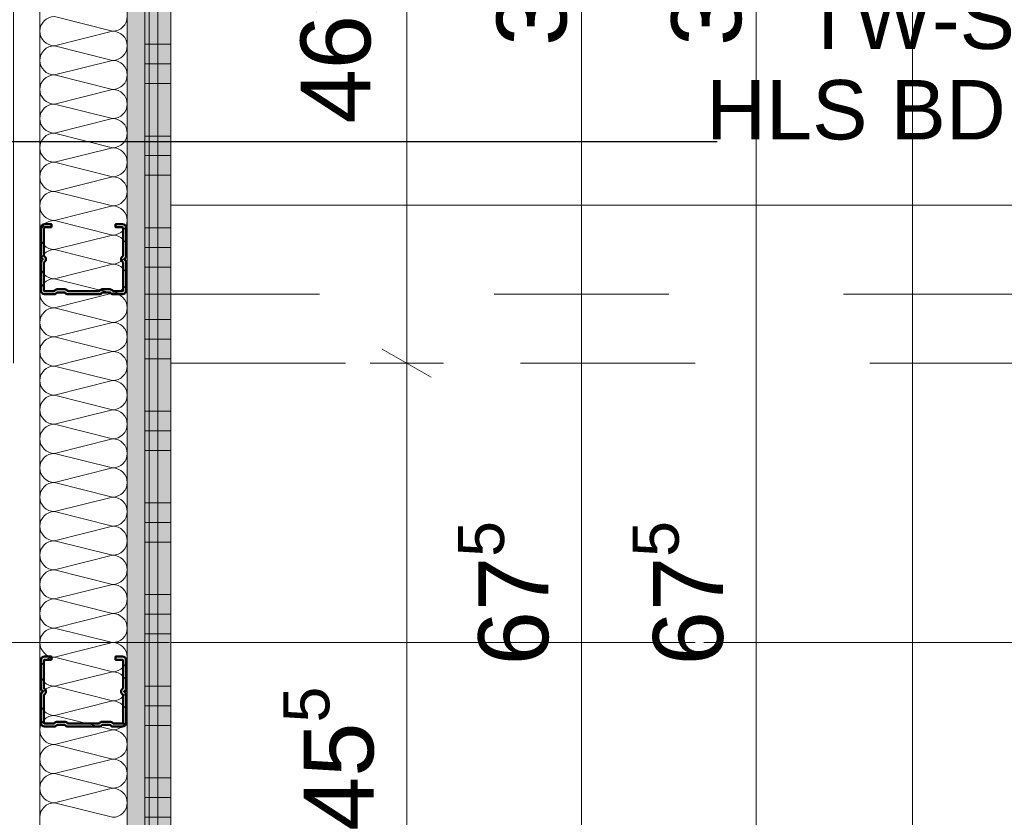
# Model space of a CAD drawing. Header units: metres. Extents: x -3.5 to 65.3, y -10.9 to 16.7.
# Tile 77 of 225: x 40.293 to 40.857, y 0.45 to 0.907. Entities that reach past the tile are written whole.
import ezdxf

# ---------------------------------------------------------------- set-up
doc = ezdxf.new("R2010")
doc.units = ezdxf.units.M
doc.header["$MEASUREMENT"] = 0
for name, pattern in [('Achse', [0.08, 0.04, -0.02, 0, -0.02]), ('Strichlinie doppelt', [0.218722, 0.105833, -0.042333, 0.028222, -0.042333]), ('Untersicht', [0.04, 0.03, -0.01]), ('Wipeout_Contour', [1, 0, -1])]:
    doc.linetypes.add(name, pattern=pattern)
for name, color, linetype in [('102 - Bemaßung_ Beschriftung.Detail_ Ausschnitt', 7, 'Continuous'), ('451 - Universal.Achsen Raster', 7, 'Continuous'), ('608 - Struktur.Träger', 7, 'Continuous'), ('654 - Abdeckung.Wand Belag', 7, 'Continuous'), ('660 - Unterkonstruktion.Trockenbau', 7, 'Continuous'), ('Neubau_102 - Bemaßung_ Beschriftung.Detail_ Ausschnitt', 7, 'Continuous'), ('Neubau_606 - Struktur.Wand Innen Ausbau', 7, 'Continuous'), ('Neubau_650 - Abdeckung.Fußboden Aufbau', 7, 'Continuous'), ('Neubau_653 - Abdeckung.TB Verkofferung', 7, 'Continuous')]:
    doc.layers.add(name, color=color, linetype=linetype)
doc.styles.add('ERSTELLTER_STIL_1', font='txt')
doc.dimstyles.new('ERSTELLTER_STIL__1', dxfattribs={"dimtxt": 0.04, "dimasz": 0.02128, "dimexe": 0.18, "dimexo": 0.0625, "dimgap": 0, "dimtad": 1, "dimtih": 1, "dimtoh": 1, "dimzin": 0, "dimdsep": 46, "dimtxsty": 'ERSTELLTER_STIL_1', "dimblk": 'ARROWHEAD_2', "dimblk1": 'ARROWHEAD_2', "dimblk2": 'ARROWHEAD_2', "dimcen": 0.09, "dimse1": 1, "dimse2": 1, "dimclrd": 7, "dimclre": 7, "dimclrt": 7, "dimazin": 0, "dimtfac": 1, "dimtdec": 4, "dimtmove": 0, "dimatfit": 3, "dimfxl": 1, "dimtolj": 1, "dimtzin": 0, "dimarcsym": 0})
doc.dimstyles.new('ERSTELLTER_STIL__3', dxfattribs={"dimtxt": 0.04, "dimasz": 0.02128, "dimexe": 0.18, "dimexo": 0.0625, "dimgap": 0, "dimtad": 1, "dimzin": 0, "dimdsep": 46, "dimtxsty": 'ERSTELLTER_STIL_1', "dimblk": 'ARROWHEAD_2', "dimblk1": 'ARROWHEAD_2', "dimblk2": 'ARROWHEAD_2', "dimcen": 0.09, "dimse1": 1, "dimse2": 1, "dimclrd": 7, "dimclre": 7, "dimclrt": 7, "dimazin": 0, "dimtfac": 1, "dimtdec": 4, "dimtmove": 0, "dimatfit": 3, "dimfxl": 1, "dimtolj": 1, "dimtzin": 0, "dimarcsym": 0})
doc.dimstyles.new('ERSTELLTER_STIL__4', dxfattribs={"dimtxt": 0.04, "dimasz": 0.02128, "dimexe": 0.18, "dimexo": 0.0625, "dimgap": 0, "dimtad": 1, "dimzin": 0, "dimdsep": 46, "dimtxsty": 'ERSTELLTER_STIL_1', "dimblk": 'ARROWHEAD_2', "dimblk1": 'ARROWHEAD_2', "dimblk2": 'ARROWHEAD_2', "dimcen": 0.09, "dimse1": 1, "dimse2": 1, "dimclrd": 7, "dimclre": 7, "dimclrt": 7, "dimazin": 0, "dimtfac": 1, "dimtdec": 4, "dimtmove": 2, "dimatfit": 3, "dimfxl": 1, "dimtolj": 1, "dimtzin": 0, "dimarcsym": 0})
doc.dimstyles.new('ERSTELLTER_STIL__5', dxfattribs={"dimtxt": 0.04, "dimasz": 0.02128, "dimexe": 0.18, "dimexo": 0.0625, "dimgap": 0, "dimtad": 1, "dimtih": 1, "dimtoh": 1, "dimzin": 0, "dimdsep": 46, "dimtxsty": 'ERSTELLTER_STIL_1', "dimblk": 'ARROWHEAD_2', "dimblk1": 'ARROWHEAD_2', "dimblk2": 'ARROWHEAD_2', "dimcen": 0.09, "dimclrd": 7, "dimclre": 7, "dimclrt": 7, "dimazin": 0, "dimtfac": 1, "dimtdec": 4, "dimtmove": 0, "dimatfit": 3, "dimfxl": 1, "dimtolj": 1, "dimtzin": 0, "dimarcsym": 0})
doc.dimstyles.new('ERSTELLTER_STIL__7', dxfattribs={"dimtxt": 0.18, "dimasz": 0.010944, "dimexe": 0.18, "dimexo": 0.0625, "dimgap": 0, "dimtad": 0, "dimtih": 1, "dimtoh": 1, "dimdec": 4, "dimzin": 0, "dimdsep": 46, "dimcen": 0.09, "dimadec": 0, "dimazin": 0, "dimtfac": 1, "dimtdec": 4, "dimtmove": 0, "dimatfit": 3, "dimldrblk": 'ARROWHEAD_11', "dimfxl": 1, "dimtolj": 1, "dimtzin": 0, "dimarcsym": 0})
pattern_1 = [(45, (0, 0), (-0.0070710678, 0.0070710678), [0, -0.01])]

# ---------------------------------------------------------------- blocks, each defined once
blk = doc.blocks.new('*X5')
at = {"layer": 'Neubau_606 - Struktur.Wand Innen Ausbau', "color": 7, "linetype": 'Continuous', "lineweight": 5}
for p, q in [((40.34664, 0.89999), (40.31331, 0.90832)), ((40.34664, 0.89999), (40.31331, 0.89165)), ((40.34664, 0.88332), (40.31331, 0.89165)), ((40.34664, 0.88332), (40.31331, 0.87499)), ((40.34664, 0.86665), (40.31331, 0.87499)), ((40.34664, 0.86665), (40.31331, 0.85832)), ((40.34664, 0.84999), (40.31331, 0.85832)), ((40.34664, 0.84999), (40.31331, 0.84165)), ((40.34664, 0.83332), (40.31331, 0.84165)), ((40.34664, 0.83332), (40.31331, 0.82499)), ((40.34664, 0.81665), (40.31331, 0.82499)), ((40.34664, 0.81665), (40.31331, 0.80832)), ((40.34664, 0.79999), (40.31331, 0.80832)), ((40.34664, 0.79999), (40.31331, 0.79165)), ((40.34664, 0.78332), (40.31331, 0.79165)), ((40.34664, 0.78332), (40.31331, 0.77499)), ((40.34664, 0.76665), (40.31331, 0.77499)), ((40.34664, 0.76665), (40.31331, 0.75832)), ((40.34664, 0.74999), (40.31331, 0.75832)), ((40.34664, 0.74999), (40.31331, 0.74165)), ((40.34664, 0.73332), (40.31331, 0.74165)), ((40.34664, 0.73332), (40.31331, 0.72499)), ((40.34664, 0.71665), (40.31331, 0.72499)), ((40.34664, 0.71665), (40.31331, 0.70832)), ((40.34664, 0.69999), (40.31331, 0.70832)), ((40.34664, 0.69999), (40.31331, 0.69165)), ((40.34664, 0.68332), (40.31331, 0.69165)), ((40.34664, 0.68332), (40.31331, 0.67499)), ((40.34664, 0.66665), (40.31331, 0.67499)), ((40.34664, 0.66665), (40.31331, 0.65832)), ((40.34664, 0.64999), (40.31331, 0.65832)), ((40.34664, 0.64999), (40.31331, 0.64165)), ((40.34664, 0.63332), (40.31331, 0.64165)), ((40.34664, 0.63332), (40.31331, 0.62499)), ((40.34664, 0.61665), (40.31331, 0.62499)), ((40.34664, 0.61665), (40.31331, 0.60832)), ((40.34664, 0.59999), (40.31331, 0.60832)), ((40.34664, 0.59999), (40.31331, 0.59165)), ((40.34664, 0.58332), (40.31331, 0.59165)), ((40.34664, 0.58332), (40.31331, 0.57499)), ((40.34664, 0.56665), (40.31331, 0.57499)), ((40.34664, 0.56665), (40.31331, 0.55832)), ((40.34664, 0.54999), (40.31331, 0.55832)), ((40.34664, 0.54999), (40.31331, 0.54165)), ((40.34664, 0.53332), (40.31331, 0.54165)), ((40.34664, 0.53332), (40.31331, 0.52499)), ((40.34664, 0.51665), (40.31331, 0.52499)), ((40.34664, 0.51665), (40.31331, 0.50832)), ((40.34664, 0.49999), (40.31331, 0.50832)), ((40.34664, 0.49999), (40.31331, 0.49165)), ((40.34664, 0.48332), (40.31331, 0.49165)), ((40.34664, 0.48332), (40.31331, 0.47499)), ((40.34664, 0.46665), (40.31331, 0.47499)), ((40.34664, 0.46665), (40.31331, 0.45832)), ((40.34664, 0.44999), (40.31331, 0.45832))]:
    blk.add_line(p, q, dxfattribs=at)
for centre, start, end in [((40.31331, 0.89999), 90, 180), ((40.34664, 0.90832), 270, 360), ((40.31331, 0.89999), 180, 270), ((40.34664, 0.89165), 360, 90), ((40.31331, 0.88332), 90, 180), ((40.34664, 0.89165), 270, 360), ((40.31331, 0.88332), 180, 270), ((40.34664, 0.87499), 360, 90), ((40.31331, 0.86665), 90, 180), ((40.34664, 0.87499), 270, 360), ((40.31331, 0.86665), 180, 270), ((40.34664, 0.85832), 360, 90), ((40.31331, 0.84999), 90, 180), ((40.34664, 0.85832), 270, 360), ((40.31331, 0.84999), 180, 270), ((40.34664, 0.84165), 360, 90), ((40.31331, 0.83332), 90, 180), ((40.34664, 0.84165), 270, 360), ((40.31331, 0.83332), 180, 270), ((40.34664, 0.82499), 360, 90), ((40.31331, 0.81665), 90, 180), ((40.34664, 0.82499), 270, 360), ((40.31331, 0.81665), 180, 270), ((40.34664, 0.80832), 360, 90), ((40.31331, 0.79999), 90, 180), ((40.34664, 0.80832), 270, 360), ((40.31331, 0.79999), 180, 270), ((40.34664, 0.79165), 360, 90), ((40.31331, 0.78332), 90, 180), ((40.34664, 0.79165), 270, 360), ((40.31331, 0.78332), 180, 270), ((40.34664, 0.77499), 360, 90), ((40.31331, 0.76665), 90, 180), ((40.34664, 0.77499), 270, 360), ((40.31331, 0.76665), 180, 270), ((40.34664, 0.75832), 360, 90), ((40.31331, 0.74999), 90, 180), ((40.34664, 0.75832), 270, 360), ((40.31331, 0.74999), 180, 270), ((40.34664, 0.74165), 360, 90), ((40.31331, 0.73332), 90, 180), ((40.34664, 0.74165), 270, 360), ((40.31331, 0.73332), 180, 270), ((40.34664, 0.72499), 360, 90), ((40.31331, 0.71665), 90, 180), ((40.34664, 0.72499), 270, 360), ((40.31331, 0.71665), 180, 270), ((40.34664, 0.70832), 360, 90), ((40.31331, 0.69999), 90, 180), ((40.34664, 0.70832), 270, 360), ((40.31331, 0.69999), 180, 270), ((40.34664, 0.69165), 360, 90), ((40.31331, 0.68332), 90, 180), ((40.34664, 0.69165), 270, 360), ((40.31331, 0.68332), 180, 270), ((40.34664, 0.67499), 360, 90), ((40.31331, 0.66665), 90, 180), ((40.34664, 0.67499), 270, 360), ((40.31331, 0.66665), 180, 270), ((40.34664, 0.65832), 360, 90), ((40.31331, 0.64999), 90, 180), ((40.34664, 0.65832), 270, 360), ((40.31331, 0.64999), 180, 270), ((40.34664, 0.64165), 360, 90), ((40.31331, 0.63332), 90, 180), ((40.34664, 0.64165), 270, 360), ((40.31331, 0.63332), 180, 270), ((40.34664, 0.62499), 360, 90), ((40.31331, 0.61665), 90, 180), ((40.34664, 0.62499), 270, 360), ((40.31331, 0.61665), 180, 270), ((40.34664, 0.60832), 360, 90), ((40.31331, 0.59999), 90, 180), ((40.34664, 0.60832), 270, 360), ((40.31331, 0.59999), 180, 270), ((40.34664, 0.59165), 360, 90), ((40.31331, 0.58332), 90, 180), ((40.34664, 0.59165), 270, 360), ((40.31331, 0.58332), 180, 270), ((40.34664, 0.57499), 360, 90), ((40.31331, 0.56665), 90, 180), ((40.34664, 0.57499), 270, 360), ((40.31331, 0.56665), 180, 270), ((40.34664, 0.55832), 360, 90), ((40.31331, 0.54999), 90, 180), ((40.34664, 0.55832), 270, 360), ((40.31331, 0.54999), 180, 270), ((40.34664, 0.54165), 360, 90), ((40.31331, 0.53332), 90, 180), ((40.34664, 0.54165), 270, 360), ((40.31331, 0.53332), 180, 270), ((40.34664, 0.52499), 360, 90), ((40.31331, 0.51665), 90, 180), ((40.34664, 0.52499), 270, 360), ((40.31331, 0.51665), 180, 270), ((40.34664, 0.50832), 360, 90), ((40.31331, 0.49999), 90, 180), ((40.34664, 0.50832), 270, 360), ((40.31331, 0.49999), 180, 270), ((40.34664, 0.49165), 360, 90), ((40.31331, 0.48332), 90, 180), ((40.34664, 0.49165), 270, 360), ((40.31331, 0.48332), 180, 270), ((40.34664, 0.47499), 360, 90), ((40.31331, 0.46665), 90, 180), ((40.34664, 0.47499), 270, 360), ((40.31331, 0.46665), 180, 270), ((40.34664, 0.45832), 360, 90), ((40.31331, 0.44999), 90, 180), ((40.34664, 0.45832), 270, 360)]:
    blk.add_arc(centre, 0.00833, start, end, dxfattribs=at)
blk = doc.blocks.new('*X89')
at = {"layer": '654 - Abdeckung.Wand Belag', "color": 7, "linetype": 'Continuous', "lineweight": 5}
for p, q in [((40.3725, 0.945), (40.3725, 0.8925)), ((40.36499, 0.8925), (40.3725, 0.8925)), ((40.3725, 0.8925), (40.37999, 0.8925)), ((40.3725, 0.8925), (40.3725, 0.84)), ((40.36499, 0.88125), (40.3725, 0.88125)), ((40.3725, 0.88125), (40.37999, 0.88125)), ((40.36499, 0.87), (40.3725, 0.87)), ((40.3725, 0.87), (40.37999, 0.87)), ((40.36499, 0.84), (40.3725, 0.84)), ((40.3725, 0.84), (40.37999, 0.84)), ((40.3725, 0.84), (40.3725, 0.7875)), ((40.36499, 0.82875), (40.3725, 0.82875)), ((40.3725, 0.82875), (40.37999, 0.82875)), ((40.36499, 0.8175), (40.3725, 0.8175)), ((40.3725, 0.8175), (40.37999, 0.8175)), ((40.36499, 0.7875), (40.3725, 0.7875)), ((40.3725, 0.7875), (40.37999, 0.7875)), ((40.3725, 0.7875), (40.3725, 0.735)), ((40.36499, 0.77625), (40.3725, 0.77625)), ((40.3725, 0.77625), (40.37999, 0.77625)), ((40.36499, 0.765), (40.3725, 0.765)), ((40.3725, 0.765), (40.37999, 0.765)), ((40.36499, 0.735), (40.3725, 0.735)), ((40.3725, 0.735), (40.37999, 0.735)), ((40.3725, 0.735), (40.3725, 0.6825)), ((40.36499, 0.72375), (40.3725, 0.72375)), ((40.3725, 0.72375), (40.37999, 0.72375)), ((40.36499, 0.7125), (40.3725, 0.7125)), ((40.3725, 0.7125), (40.37999, 0.7125)), ((40.36499, 0.6825), (40.3725, 0.6825)), ((40.3725, 0.6825), (40.37999, 0.6825)), ((40.3725, 0.6825), (40.3725, 0.63)), ((40.36499, 0.67125), (40.3725, 0.67125)), ((40.3725, 0.67125), (40.37999, 0.67125)), ((40.36499, 0.66), (40.3725, 0.66)), ((40.3725, 0.66), (40.37999, 0.66)), ((40.36499, 0.63), (40.3725, 0.63)), ((40.3725, 0.63), (40.37999, 0.63)), ((40.3725, 0.63), (40.3725, 0.5775)), ((40.36499, 0.61875), (40.3725, 0.61875)), ((40.3725, 0.61875), (40.37999, 0.61875)), ((40.36499, 0.6075), (40.3725, 0.6075)), ((40.3725, 0.6075), (40.37999, 0.6075)), ((40.36499, 0.5775), (40.3725, 0.5775)), ((40.3725, 0.5775), (40.37999, 0.5775)), ((40.3725, 0.5775), (40.3725, 0.525)), ((40.36499, 0.56625), (40.3725, 0.56625)), ((40.3725, 0.56625), (40.37999, 0.56625)), ((40.36499, 0.555), (40.3725, 0.555)), ((40.3725, 0.555), (40.37999, 0.555)), ((40.36499, 0.525), (40.3725, 0.525)), ((40.3725, 0.525), (40.37999, 0.525)), ((40.3725, 0.525), (40.3725, 0.4725)), ((40.36499, 0.51375), (40.3725, 0.51375)), ((40.3725, 0.51375), (40.37999, 0.51375)), ((40.36499, 0.5025), (40.3725, 0.5025)), ((40.3725, 0.5025), (40.37999, 0.5025)), ((40.36499, 0.4725), (40.3725, 0.4725)), ((40.3725, 0.4725), (40.37999, 0.4725)), ((40.3725, 0.4725), (40.3725, 0.42)), ((40.36499, 0.46125), (40.3725, 0.46125)), ((40.3725, 0.46125), (40.37999, 0.46125)), ((40.36499, 0.45), (40.3725, 0.45)), ((40.3725, 0.45), (40.37999, 0.45))]:
    blk.add_line(p, q, dxfattribs=at)
blk = doc.blocks.new('*D173')
at = {"layer": '102 - Bemaßung_ Beschriftung.Detail_ Ausschnitt', "color": 7, "linetype": 'Continuous', "lineweight": 5}
for p, q in [((40.17497, 1.0763), (40.17497, 1.1183)), ((40.30497, 1.0763), (40.30497, 1.1183)), ((40.18306, 1.1113), (40.16689, 1.0833)), ((40.31306, 1.1113), (40.29689, 1.0833)), ((40.16128, 1.0973), (40.17497, 1.0973)), ((40.17497, 1.0973), (40.30497, 1.0973))]:
    blk.add_line(p, q, dxfattribs=at)
at = {"layer": '102 - Bemaßung_ Beschriftung.Detail_ Ausschnitt', "color": 7, "lineweight": 5, "insert": (40.20962, 1.1053), "char_height": 0.04, "attachment_point": 7, "style": 'ERSTELLTER_STIL_1'}
blk.add_mtext('\\A1;{\\pql;\\fArial|b0|i0|c0|p38;13}', dxfattribs=at)
blk = doc.blocks.new('ARROWHEAD_2')
at = {"color": 0, "linetype": 'Continuous', "lineweight": 0}
for p, q in [((-0.378, -0.655), (0.378, 0.655)), ((0, 0), (-1, 0))]:
    blk.add_line(p, q, dxfattribs=at)
blk = doc.blocks.new('*D174')
at = {"layer": '102 - Bemaßung_ Beschriftung.Detail_ Ausschnitt', "color": 7, "linetype": 'Continuous', "lineweight": 5}
for p, q in [((40.37997, 1.0763), (40.37997, 1.1183)), ((40.31306, 1.1113), (40.29689, 1.0833)), ((40.38806, 1.1113), (40.37189, 1.0833)), ((40.30497, 1.0973), (40.37997, 1.0973))]:
    blk.add_line(p, q, dxfattribs=at)
at = {"layer": '102 - Bemaßung_ Beschriftung.Detail_ Ausschnitt', "color": 7, "lineweight": 5, "insert": (40.31728, 1.10487), "char_height": 0.04, "attachment_point": 7, "style": 'ERSTELLTER_STIL_1'}
blk.add_mtext('\\A1;{\\pql;\\fArial|b0|i0|c0|p38;7\\fArial|b0|i0|c0|p38;\\A1{\\H.66x;\\S5^  ;}}', dxfattribs=at)
at = {"color": 254, "linetype": 'Wipeout_Contour', "lineweight": 0, "ltscale": 161.445006}
blk.add_wipeout([(40.30978, 1.0978), (40.37517, 1.0978), (40.37517, 1.1528), (40.30978, 1.1528)], dxfattribs=at).dxf.layer = '102 - Bemaßung_ Beschriftung.Detail_ Ausschnitt'
blk = doc.blocks.new('*D175')
at = {"layer": '102 - Bemaßung_ Beschriftung.Detail_ Ausschnitt', "color": 7, "linetype": 'Continuous', "lineweight": 5}
for p, q in [((40.38806, 1.1113), (40.37189, 1.0833)), ((41.85186, 1.0833), (41.86802, 1.1113)), ((41.87302, 1.1113), (41.85686, 1.0833)), ((40.37997, 1.0973), (41.85994, 1.0973))]:
    blk.add_line(p, q, dxfattribs=at)
at = {"layer": '102 - Bemaßung_ Beschriftung.Detail_ Ausschnitt', "color": 7, "lineweight": 5, "char_height": 0.04, "attachment_point": 7, "style": 'ERSTELLTER_STIL_1'}
for s, insert in [('\\A1;{\\pql;\\fArial|b0|i0|c0|p38;0\\fArial|b0|i0|c0|p38;\\A1{\\H.66x;\\S5^  ;}}', (41.80146, 1.10464)), ('\\A1;{\\pql;\\fArial|b0|i0|c0|p38;1,48}', (41.04155, 1.1053))]:
    blk.add_mtext(s, dxfattribs=dict(at, insert=insert))
blk = doc.blocks.new('*D185')
at = {"layer": '102 - Bemaßung_ Beschriftung.Detail_ Ausschnitt', "color": 7, "linetype": 'Continuous', "lineweight": 5}
for p, q in [((40.70098, 0.93806), (40.72898, 0.92189)), ((40.73598, 0.92998), (40.69398, 0.92998)), ((40.71498, 0.255), (40.71498, 0.92998)), ((40.70098, 0.26308), (40.72898, 0.24692)), ((40.73598, 0.255), (40.69398, 0.255))]:
    blk.add_line(p, q, dxfattribs=at)
at = {"layer": '102 - Bemaßung_ Beschriftung.Detail_ Ausschnitt', "color": 7, "lineweight": 5, "char_height": 0.04, "attachment_point": 7, "rotation": 90, "style": 'ERSTELLTER_STIL_1'}
for s, insert in [('\\A1;{\\pql;\\fArial|b0|i0|c0|p38;3}', (40.70698, 0.89153)), ('\\A1;{\\pql;\\fArial|b0|i0|c0|p38;67\\fArial|b0|i0|c0|p38;\\A1{\\H.66x;\\S5^  ;}}', (40.70763, 0.53694))]:
    blk.add_mtext(s, dxfattribs=dict(at, insert=insert))
blk = doc.blocks.new('*D233')
at = {"layer": '102 - Bemaßung_ Beschriftung.Detail_ Ausschnitt', "color": 7, "linetype": 'Continuous', "lineweight": 5}
for p, q in [((40.60098, 0.93806), (40.62898, 0.92189)), ((40.63598, 0.92998), (40.59398, 0.92998)), ((40.61498, 0.255), (40.61498, 0.92998)), ((40.60098, 0.26308), (40.62898, 0.24692)), ((40.63598, 0.255), (40.59398, 0.255))]:
    blk.add_line(p, q, dxfattribs=at)
at = {"layer": '102 - Bemaßung_ Beschriftung.Detail_ Ausschnitt', "color": 7, "lineweight": 5, "char_height": 0.04, "attachment_point": 7, "rotation": 90, "style": 'ERSTELLTER_STIL_1'}
for s, insert in [('\\A1;{\\pql;\\fArial|b0|i0|c0|p38;3}', (40.60698, 0.89153)), ('\\A1;{\\pql;\\fArial|b0|i0|c0|p38;67\\fArial|b0|i0|c0|p38;\\A1{\\H.66x;\\S5^  ;}}', (40.60763, 0.53694))]:
    blk.add_mtext(s, dxfattribs=dict(at, insert=insert))
blk = doc.blocks.new('*D259')
at = {"layer": '102 - Bemaßung_ Beschriftung.Detail_ Ausschnitt', "color": 7, "linetype": 'Continuous', "lineweight": 5}
for p, q in [((40.50098, 0.71807), (40.52898, 0.7019)), ((40.51498, 0.255), (40.51498, 0.70998)), ((40.50098, 0.26308), (40.52898, 0.24692)), ((40.53598, 0.255), (40.49398, 0.255))]:
    blk.add_line(p, q, dxfattribs=at)
at = {"layer": '102 - Bemaßung_ Beschriftung.Detail_ Ausschnitt', "color": 7, "lineweight": 5, "insert": (40.50763, 0.44212), "char_height": 0.04, "attachment_point": 7, "rotation": 90, "style": 'ERSTELLTER_STIL_1'}
blk.add_mtext('\\A1;{\\pql;\\fArial|b0|i0|c0|p38;45\\fArial|b0|i0|c0|p38;\\A1{\\H.66x;\\S5^  ;}}', dxfattribs=at)
blk = doc.blocks.new('*D260')
at = {"layer": '102 - Bemaßung_ Beschriftung.Detail_ Ausschnitt', "color": 7, "linetype": 'Continuous', "lineweight": 5}
for p, q in [((40.50098, 1.18305), (40.52898, 1.16689)), ((40.53598, 1.17497), (40.49398, 1.17497)), ((40.51498, 0.70998), (40.51498, 1.17497)), ((40.50098, 0.71807), (40.52898, 0.7019)), ((40.53598, 0.70998), (40.49398, 0.70998)), ((40.51498, 0.255), (40.51498, 0.70998))]:
    blk.add_line(p, q, dxfattribs=at)
at = {"layer": '102 - Bemaßung_ Beschriftung.Detail_ Ausschnitt', "color": 7, "lineweight": 5, "insert": (40.50585, 0.84715), "char_height": 0.04, "attachment_point": 7, "rotation": 90, "style": 'ERSTELLTER_STIL_1'}
blk.add_mtext('\\A1;{\\pql;\\fArial|b0|i0|c0|p38;46\\fArial|b0|i0|c0|p38;\\A1{\\H.66x;\\S5^  ;}}', dxfattribs=at)
blk = doc.blocks.new('*D337')
at = {"layer": '102 - Bemaßung_ Beschriftung.Detail_ Ausschnitt', "color": 7, "linetype": 'Continuous', "lineweight": 5}
for p, q in [((40.27999, -0.63361), (40.27999, -0.59161)), ((40.37997, -0.63361), (40.37997, -0.59161)), ((40.28807, -0.59861), (40.27191, -0.62661)), ((40.38806, -0.59861), (40.37189, -0.62661)), ((40.27999, -0.61261), (40.37997, -0.61261))]:
    blk.add_line(p, q, dxfattribs=at)
at = {"layer": '102 - Bemaßung_ Beschriftung.Detail_ Ausschnitt', "color": 7, "lineweight": 5, "insert": (40.29963, -0.60461), "char_height": 0.04, "attachment_point": 7, "style": 'ERSTELLTER_STIL_1'}
blk.add_mtext('\\A1;{\\pql;\\fArial|b0|i0|c0|p38;10}', dxfattribs=at)
blk = doc.blocks.new('*D408')
at = {"layer": '102 - Bemaßung_ Beschriftung.Detail_ Ausschnitt', "color": 7, "linetype": 'Continuous', "lineweight": 5}
for p, q in [((40.135, 0.85248), (40.135, 0.98303)), ((40.28999, 0.70998), (40.28999, 0.98303)), ((40.14308, 0.97603), (40.12691, 0.94803)), ((40.28191, 0.94803), (40.29807, 0.97603)), ((40.135, 0.96203), (40.28999, 0.96203)), ((40.28999, 0.96203), (40.30368, 0.96203))]:
    blk.add_line(p, q, dxfattribs=at)
at = {"layer": '102 - Bemaßung_ Beschriftung.Detail_ Ausschnitt', "color": 7, "lineweight": 5, "insert": (40.17212, 0.96937), "char_height": 0.04, "attachment_point": 7, "style": 'ERSTELLTER_STIL_1'}
blk.add_mtext('\\A1;{\\pql;\\fArial|b0|i0|c0|p38;15\\fArial|b0|i0|c0|p38;\\A1{\\H.66x;\\S5^  ;}}', dxfattribs=at)
at = {"color": 254, "linetype": 'Wipeout_Contour', "lineweight": 0, "ltscale": 160.91109}
blk.add_wipeout([(40.16462, 0.96253), (40.26036, 0.96253), (40.26036, 1.01753), (40.16462, 1.01753)], dxfattribs=at).dxf.layer = '102 - Bemaßung_ Beschriftung.Detail_ Ausschnitt'
blk = doc.blocks.new('ARROWHEAD_11')
at = {"color": 0, "linetype": 'Continuous', "lineweight": 0}
blk.add_line((0, 0), (-1, 0), dxfattribs=at)
at = {"color": 0, "linetype": 'Continuous', "lineweight": 0, "const_width": 0.25, "flags": 128}
blk.add_lwpolyline([(-0.125, 0, 1), (0.125, 0, 1)], format="xyb", close=True, dxfattribs=at)

msp = doc.modelspace()

# ---------------------------------------------------------------- hatches: boundary and pattern name
at = {"layer": 'Neubau_606 - Struktur.Wand Innen Ausbau', "linetype": 'Continuous', "lineweight": 0, "true_color": 0x000000}
h = msp.add_hatch(dxfattribs=at)
h.set_pattern_fill('Gips_0001', color=18, style=0, pattern_type=2)
h.set_pattern_definition(pattern_1)
h.paths.add_polyline_path([(40.36747, 0.255), (40.36747, 3.81), (40.35497, 3.81), (40.35497, 0.255)])
h = msp.add_hatch(dxfattribs=at)
h.set_pattern_fill('Gips_0001', color=18, style=0, pattern_type=2)
h.set_pattern_definition(pattern_1)
h.paths.add_polyline_path([(40.37997, 0.255), (40.37997, 3.81), (40.36747, 3.81), (40.36747, 0.255)])
at = {"layer": 'Neubau_650 - Abdeckung.Fußboden Aufbau', "linetype": 'Continuous', "lineweight": 13, "true_color": 0xafafaf}
h = msp.add_hatch(dxfattribs=at)
h.set_pattern_fill('Raster_60x60_Fuge_2mm_0001', color=253, style=0, pattern_type=2)
h.set_pattern_definition([(0, (42.61, 3.81), (0, 0.602), []), (90, (42.61, 3.81), (-0.602, 0), [])])
h.paths.add_polyline_path([(42.32499, 3.81), (40.37997, 3.81), (40.37997, 0.255), (43.54499, 0.255), (43.54499, 0.33, -0.414214), (43.49499, 0.28, -0.414214), (43.44499, 0.33, -0.414214), (43.39499, 0.28, -0.414214), (43.34499, 0.33, -0.414214), (43.39499, 0.38, -0.414214), (43.44499, 0.33, -0.414214), (43.49499, 0.38, -0.414214), (43.54499, 0.33), (43.54499, 3.81), (43.20999, 3.81), (43.20999, 3.935), (42.32499, 3.935)])

# ---------------------------------------------------------------- linework, layer by layer
at = {"layer": '608 - Struktur.Träger', "color": 7, "linetype": 'Untersicht', "lineweight": 13}
msp.add_line((0.37999, 0.70998), (61.87999, 0.70998), dxfattribs=at)
at = {"layer": '608 - Struktur.Träger', "color": 7, "linetype": 'Achse', "lineweight": 9}
msp.add_line((0.37999, 0.54998), (61.87999, 0.54998), dxfattribs=at)
at = {"layer": '654 - Abdeckung.Wand Belag', "color": 7, "linetype": 'Continuous', "lineweight": 5, "flags": 128}
for points in [[(40.36499, 3.81), (40.36499, 0.255)], [(40.37999, 0.27), (40.37999, 3.795)]]:
    msp.add_lwpolyline(points, dxfattribs=at)
at = {"layer": 'Neubau_606 - Struktur.Wand Innen Ausbau', "color": 1, "linetype": 'Continuous', "lineweight": 5}
for p, q in [((40.35497, 0.255), (40.35497, 3.81)), ((40.36747, 0.255), (40.36747, 3.81))]:
    msp.add_line(p, q, dxfattribs=at)
at = {"layer": 'Neubau_606 - Struktur.Wand Innen Ausbau', "color": 1, "linetype": 'Continuous', "lineweight": 5, "flags": 128}
for points in [[(40.30497, 3.81), (40.30497, 0.255)], [(40.37997, 0.255), (40.37997, 3.81)]]:
    msp.add_lwpolyline(points, dxfattribs=at)
at = {"layer": 'Neubau_650 - Abdeckung.Fußboden Aufbau', "color": 1, "linetype": 'Continuous', "lineweight": 13, "flags": 128}
msp.add_lwpolyline([(43.54499, 0.33), (43.54499, 0.255), (40.37997, 0.255), (40.37997, 3.81), (42.32499, 3.81), (42.32499, 3.935)], dxfattribs=at)
at = {"layer": 'Neubau_653 - Abdeckung.TB Verkofferung', "color": 1, "linetype": 'Untersicht', "lineweight": 9}
for p, q in [((40.36499, 0.74948), (43.54499, 0.74948)), ((40.36499, 0.19498), (40.36499, 0.74948))]:
    msp.add_line(p, q, dxfattribs=at)

# ---------------------------------------------------------------- block references
at = {"layer": '654 - Abdeckung.Wand Belag', "color": 7, "lineweight": 5}
msp.add_blockref('*X89', (0, 0), dxfattribs=at)
at = {"layer": 'Neubau_606 - Struktur.Wand Innen Ausbau', "color": 1, "lineweight": 13}
msp.add_blockref('*X5', (0, 0), dxfattribs=at)

# ---------------------------------------------------------------- texts
at = {"layer": 'Neubau_102 - Bemaßung_ Beschriftung.Detail_ Ausschnitt', "color": 7, "linetype": 'Continuous', "lineweight": 9, "insert": (41.00042, 0.83677), "char_height": 0.034, "attachment_point": 9, "line_spacing_factor": 0.913298, "style": 'ERSTELLTER_STIL_1'}
msp.add_mtext('\\A1;{\\pqc;\\fArial|b0|i0|c0|p38;TW-ST01\\P\\pqc;\\fArial|b0|i0|c0|p38;HLS BD Ø 100}', dxfattribs=at)

# ---------------------------------------------------------------- dimensions: what is measured, and where the dimension line sits
at = {"layer": '102 - Bemaßung_ Beschriftung.Detail_ Ausschnitt', "color": 7, "linetype": 'Continuous', "lineweight": 5}
dim = msp.add_linear_dim(base=(40.30497, 1.0973), p1=(40.17497, 0.70998), p2=(40.30497, 0.255), dimstyle='ERSTELLTER_STIL__1', dxfattribs=at)
dim.commit()
dim.dimension.update_dxf_attribs({"geometry": '*D173', "text_midpoint": (40.24011, 1.1253), "dimtype": 160})

# ---------------------------------------------------------------- next in the draw order: dimensions: what is measured, and where the dimension line sits
dim = msp.add_linear_dim(base=(40.3799739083, 1.0972997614), p1=(40.3049739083, 0.255), p2=(40.3799739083, 0.255), dimstyle='ERSTELLTER_STIL__1', dxfattribs=at)
dim.commit()
dim.dimension.update_dxf_attribs({"geometry": '*D174', "text_midpoint": (40.3865504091, 1.1252997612), "dimtype": 160})

# ---------------------------------------------------------------- next in the draw order: linework, layer by layer
at = {"layer": '451 - Universal.Achsen Raster', "color": 160, "linetype": 'Strichlinie doppelt', "lineweight": 9, "true_color": 0x3232ff}
msp.add_line((64.93503, 0.54998), (-3.175, 0.54998), dxfattribs=at)
at = {"layer": '660 - Unterkonstruktion.Trockenbau', "color": 7, "linetype": 'Continuous', "lineweight": 50, "flags": 128}
msp.add_lwpolyline([(40.31157, 0.54023), (40.31157, 0.54198), (40.30757, 0.54198, 0.414214), (40.30557, 0.53998), (40.30557, 0.52393, 0.267949), (40.30657, 0.5222, -0.57735), (40.30657, 0.52177, 0.267949), (40.30557, 0.52003), (40.30557, 0.50398, 0.414214), (40.30757, 0.50198), (40.31307, 0.50198, 0.250492), (40.31474, 0.50287, -0.250492), (40.31494, 0.50298), (40.3192, 0.50298, -0.250492), (40.31941, 0.50287, 0.250492), (40.32107, 0.50198), (40.33887, 0.50198, 0.250492), (40.34054, 0.50287, -0.250492), (40.34074, 0.50298), (40.345, 0.50298, -0.250492), (40.34521, 0.50287, 0.250492), (40.34687, 0.50198), (40.35237, 0.50198, 0.414214), (40.35437, 0.50398), (40.35437, 0.52003, 0.267949), (40.35337, 0.52177, -0.57735), (40.35337, 0.5222, 0.267949), (40.35437, 0.52393), (40.35437, 0.53998, 0.414214), (40.35237, 0.54198), (40.34837, 0.54198), (40.34837, 0.54023), (40.35237, 0.54023, -0.414214), (40.35262, 0.53998), (40.35262, 0.52393, -0.267949), (40.3525, 0.52371, 0.57735), (40.3525, 0.52025, -0.267949), (40.35262, 0.52003), (40.35262, 0.50398, -0.414214), (40.35237, 0.50373), (40.34687, 0.50373, -0.250492), (40.34667, 0.50384, 0.250492), (40.345, 0.50473), (40.34074, 0.50473, 0.250492), (40.33908, 0.50384, -0.250492), (40.33887, 0.50373), (40.32107, 0.50373, -0.250492), (40.32087, 0.50384, 0.250492), (40.3192, 0.50473), (40.31494, 0.50473, 0.250492), (40.31328, 0.50384, -0.250492), (40.31307, 0.50373), (40.30757, 0.50373, -0.414214), (40.30732, 0.50398), (40.30732, 0.52003, -0.267949), (40.30745, 0.52025, 0.57735), (40.30745, 0.52371, -0.267949), (40.30732, 0.52393), (40.30732, 0.53998, -0.414214), (40.30757, 0.54023)], format="xyb", close=True, dxfattribs=at)

# ---------------------------------------------------------------- next in the draw order: dimensions: what is measured, and where the dimension line sits
at = {"layer": '102 - Bemaßung_ Beschriftung.Detail_ Ausschnitt', "color": 7, "linetype": 'Continuous', "lineweight": 5}
for base, p1, p2, picture, middle in [((41.85994, 1.0973), (40.37997, 0.255), (41.85994, 0.92998), '*D175', (41.0935, 1.1253)), ((40.37997, -0.61261), (40.27999, 0.69998), (40.37997, 0.255), '*D337', (40.33012, -0.58461))]:
    dim = msp.add_linear_dim(base=base, p1=p1, p2=p2, dimstyle='ERSTELLTER_STIL__1', dxfattribs=at)
    dim.commit()
    dim.dimension.update_dxf_attribs({"geometry": picture, "text_midpoint": middle, "dimtype": 160})
for base, p1, p2, dimstyle, picture, middle in [((40.51498, 1.17497), (40.28999, 0.70998), (40.17497, 1.17497), 'ERSTELLTER_STIL__4', '*D260', (40.48519, 0.93167)), ((40.71498, 0.92998), (40.37997, 0.255), (40.37997, 0.92998), 'ERSTELLTER_STIL__3', '*D185', (40.68698, 0.62146)), ((40.61498, 0.92998), (40.75, 0.255), (40.37997, 0.92998), 'ERSTELLTER_STIL__3', '*D233', (40.58698, 0.62146)), ((40.51498, 0.70998), (40.28999, 0.255), (40.28999, 0.70998), 'ERSTELLTER_STIL__3', '*D259', (40.48698, 0.52664))]:
    dim = msp.add_linear_dim(base=base, p1=p1, p2=p2, angle=90, dimstyle=dimstyle, dxfattribs=at)
    dim.commit()
    dim.dimension.update_dxf_attribs({"geometry": picture, "text_midpoint": middle, "dimtype": 160, "text_rotation": 90})

# ---------------------------------------------------------------- next in the draw order: dimensions: what is measured, and where the dimension line sits
dim = msp.add_linear_dim(base=(40.28999, 0.96203), p1=(40.135, 0.85248), p2=(40.28999, 0.70998), dimstyle='ERSTELLTER_STIL__5', dxfattribs=at)
dim.commit()
dim.dimension.update_dxf_attribs({"geometry": '*D408', "text_midpoint": (40.25664, 0.99003), "dimtype": 160})

# ---------------------------------------------------------------- next in the draw order: linework, layer by layer
at = {"layer": '660 - Unterkonstruktion.Trockenbau', "color": 7, "linetype": 'Continuous', "lineweight": 50, "flags": 128}
msp.add_lwpolyline([(40.31157, 0.78773), (40.31157, 0.78948), (40.30757, 0.78948, 0.414214), (40.30557, 0.78748), (40.30557, 0.77143, 0.267949), (40.30657, 0.7697, -0.57735), (40.30657, 0.76927, 0.267949), (40.30557, 0.76753), (40.30557, 0.75148, 0.414214), (40.30757, 0.74948), (40.31307, 0.74948, 0.250492), (40.31474, 0.75037, -0.250492), (40.31494, 0.75048), (40.3192, 0.75048, -0.250492), (40.31941, 0.75037, 0.250492), (40.32107, 0.74948), (40.33887, 0.74948, 0.250492), (40.34054, 0.75037, -0.250492), (40.34074, 0.75048), (40.345, 0.75048, -0.250492), (40.34521, 0.75037, 0.250492), (40.34687, 0.74948), (40.35237, 0.74948, 0.414214), (40.35437, 0.75148), (40.35437, 0.76753, 0.267949), (40.35337, 0.76927, -0.57735), (40.35337, 0.7697, 0.267949), (40.35437, 0.77143), (40.35437, 0.78748, 0.414214), (40.35237, 0.78948), (40.34837, 0.78948), (40.34837, 0.78773), (40.35237, 0.78773, -0.414214), (40.35262, 0.78748), (40.35262, 0.77143, -0.267949), (40.3525, 0.77121, 0.57735), (40.3525, 0.76775, -0.267949), (40.35262, 0.76753), (40.35262, 0.75148, -0.414214), (40.35237, 0.75123), (40.34687, 0.75123, -0.250492), (40.34667, 0.75134, 0.250492), (40.345, 0.75223), (40.34074, 0.75223, 0.250492), (40.33908, 0.75134, -0.250492), (40.33887, 0.75123), (40.32107, 0.75123, -0.250492), (40.32087, 0.75134, 0.250492), (40.3192, 0.75223), (40.31494, 0.75223, 0.250492), (40.31328, 0.75134, -0.250492), (40.31307, 0.75123), (40.30757, 0.75123, -0.414214), (40.30732, 0.75148), (40.30732, 0.76753, -0.267949), (40.30745, 0.76775, 0.57735), (40.30745, 0.77121, -0.267949), (40.30732, 0.77143), (40.30732, 0.78748, -0.414214), (40.30757, 0.78773)], format="xyb", close=True, dxfattribs=at)

# ---------------------------------------------------------------- next in the draw order: leaders
at = {"layer": 'Neubau_102 - Bemaßung_ Beschriftung.Detail_ Ausschnitt', "color": 1, "linetype": 'Continuous', "lineweight": 13, "annotation_type": 0, "has_hookline": 1, "hookline_direction": 0, "text_width": 0.3078}
msp.add_leader([(40.135, 0.85248), (40.21593, 0.83677), (40.69261, 0.83677)], dimstyle='ERSTELLTER_STIL__7', dxfattribs=at)

doc.saveas('drawing.dxf')
